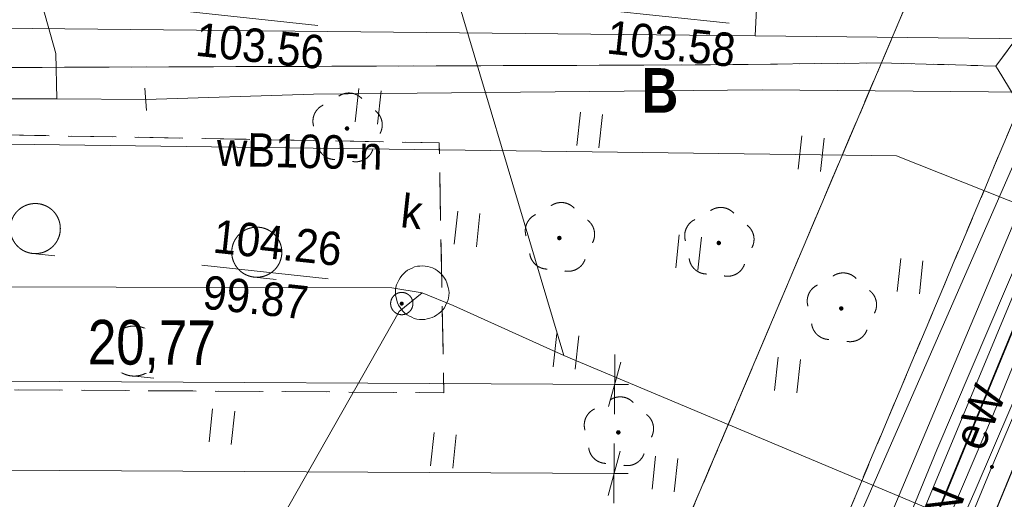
# Model space of a CAD drawing. Header units: millimetres. Extents: x -165388 to 921073, y -295343 to 494042.
# Tile 92 of 117: x 237667 to 259765, y 91679 to 102452. Entities that reach past the tile are written whole.
import ezdxf
from ezdxf.xclip import XClip

# ---------------------------------------------------------------- set-up
doc = ezdxf.new("R2010")
doc.units = ezdxf.units.MM
doc.header["$MEASUREMENT"] = 0
doc.header["$XCLIPFRAME"] = 0
for name, pattern in [('0.5_0.5', [1000, 500, -500]), ('1.5_0.5', [2000, 1500, -500]), ('mz1.0_0.5', [1500, 1000, -500]), ('Wipeout_Contour', [1000, 0, -1000])]:
    doc.linetypes.add(name, pattern=pattern)
for name, color, linetype, lineweight in [('20231207_mdcp_Kolska_2-4_6_0_Nr_pióra__1', 7, 'Continuous', 13), ('bg-woz-oz.6640.12006.2023.pge-1_rzut_5_219-działka ewidencyjna_Nr_pióra__7', 7, 'Continuous', 18), ('bg-woz-oz.6640.12006.2023.pge-1_rzut_5_chodnik (powierzchnia)_Nr_pióra__7', 7, 'Continuous', 18), ('bg-woz-oz.6640.12006.2023.pge-1_rzut_5_jezdnia (powierzchnia)_Nr_pióra__7', 7, 'Continuous', 18), ('bg-woz-oz.6640.12006.2023.pge-1_rzut_5_krawężnik (linia)_Nr_pióra__7', 7, 'Continuous', 18), ('bg-woz-oz.6640.12006.2023.pge-1_rzut_5_przewód telekomunikacyjny (linia)_Nr_pióra__30', 252, 'Continuous', 18), ('bg-woz-oz.6640.12006.2023.pge-1_rzut_5_punkt o określonej wysokości (sieć kanalizacyjna)-Atr2_Nr_pióra__7', 7, 'Continuous', 18), ('bg-woz-oz.6640.12006.2023.pge-1_rzut_5_punkt o określonej wysokości (sieć niezidentyfikowana)-Atr2_Nr_pióra__7', 7, 'Continuous', 18), ('bg-woz-oz.6640.12006.2023.pge-1_rzut_5_punkt o określonej wysokości (sieć niezidentyfikowana)-Atr3_Nr_pióra__7', 7, 'Continuous', 18), ('bg-woz-oz.6640.12006.2023.pge-1_rzut_5_punkt zmiany cech lub źródła danych o położeniu przewodu (sieć gazowa)_Nr_pióra__7', 7, 'Continuous', 18), ('bg-woz-oz.6640.12006.2023.pge-1_rzut_5_trawnik (powierzchnia) - symbol_Nr_pióra__7', 7, 'Continuous', 18), ('bg-woz-oz.6640.12006.2023.pge-1_rzut_5_trawnik (powierzchnia)_Nr_pióra__7', 7, 'Continuous', 18), ('bg-woz-oz.6640.12006.2023.pge-1_rzut_5_właz okrągły - siec kanalizacyjna (punkt)-Atr17_Nr_pióra__7', 7, 'Continuous', 18), ('bg-woz-oz.6640.12006.2023.pge-1_rzut_5_właz okrągły - siec kanalizacyjna (punkt)_Nr_pióra__7', 7, 'Continuous', 18), ('bg-woz-oz.6640.12006.2023.pge-1_rzut_5_zakrzewienie (powierzchnia) - symbol_Nr_pióra__7', 7, 'Continuous', 18), ('bg-woz-oz.6640.12006.2023.pge-1_rzut_5_zakrzewienie (powierzchnia)_Nr_pióra__7', 7, 'Continuous', 18), ('Zagospodarowanie - Ogólne_Nr_pióra__60', 230, 'Continuous', 40)]:
    doc.layers.add(name, color=color, linetype=linetype, lineweight=lineweight)
for name, color, linetype, lineweight, true_color in [('bg-woz-oz.6640.12006.2023.pge-1_rzut_5_218-kontur użytku gruntowego_Nr_pióra__3', 7, 'Continuous', 18, 0x959595), ('bg-woz-oz.6640.12006.2023.pge-1_rzut_5_drzewo liściaste (punkt)_Nr_pióra__94', 7, 'Continuous', 18, 0x4b4b4b), ('bg-woz-oz.6640.12006.2023.pge-1_rzut_5_komora podziemna - przewód kanalizacyjny (powierzchnia)_Nr_pióra__34', 7, 'Continuous', 18, 0x4b4b4b), ('bg-woz-oz.6640.12006.2023.pge-1_rzut_5_przewód elektroenergetyczny (linia)-Atr1_Nr_pióra__1', 7, 'Continuous', 18, 0x4c4c4c), ('bg-woz-oz.6640.12006.2023.pge-1_rzut_5_przewód elektroenergetyczny (linia)_Nr_pióra__1', 7, 'Continuous', 18, 0x4c4c4c), ('bg-woz-oz.6640.12006.2023.pge-1_rzut_5_przewód gazowy (linia)_Nr_pióra__40', 7, 'Continuous', 18, 0xbcbcbc), ('bg-woz-oz.6640.12006.2023.pge-1_rzut_5_przewód kanalizacyjny (linia)_Nr_pióra__34', 7, 'Continuous', 18, 0x4b4b4b), ('bg-woz-oz.6640.12006.2023.pge-1_rzut_5_przewód kanalizacyjny_Nr_pióra__34', 7, 'Continuous', 18, 0x4b4b4b), ('bg-woz-oz.6640.12006.2023.pge-1_rzut_5_przewód wodociągowy (linia)-Atr1_Nr_pióra__5', 7, 'Continuous', 18, 0x1d1d1d), ('bg-woz-oz.6640.12006.2023.pge-1_rzut_5_przewód wodociągowy (linia)_Nr_pióra__5', 7, 'Continuous', 18, 0x1d1d1d), ('bg-woz-oz.6640.12006.2023.pge-1_rzut_5_punkt o określonej wysokości (sieć kanalizacyjna)-Atr2_Nr_pióra__34', 7, 'Continuous', 18, 0x4b4b4b), ('bg-woz-oz.6640.12006.2023.pge-1_rzut_5_punkt o określonej wysokości (sieć kanalizacyjna)-Atr3_Nr_pióra__34', 7, 'Continuous', 18, 0x4b4b4b), ('ZD_DIM_Nr_pióra__48', 7, 'Continuous', 13, 0xa80f02)]:
    doc.layers.add(name, color=color, linetype=linetype, lineweight=lineweight, true_color=true_color)
for name, color, linetype in [('bg-woz-oz.6640.12006.2023.pge-1_rzut_5_drzewo liściaste (punkt)', 7, 'Continuous'), ('bg-woz-oz.6640.12006.2023.pge-1_rzut_5_punkt o określonej wysokości (sieć elektroenergetyczna)', 7, 'Continuous'), ('bg-woz-oz.6640.12006.2023.pge-1_rzut_5_punkt o określonej wysokości (sieć kanalizacyjna)', 7, 'Continuous'), ('INW_GEO', 7, 'Continuous'), ('ZD_DIM', 7, 'Continuous'), ('ZD_INNE', 7, 'Continuous')]:
    doc.layers.add(name, color=color, linetype=linetype)
doc.styles.add('GENERATED_STYLE_1', font='txt')
doc.styles.add('GENERATED_STYLE_4', font='txt')
doc.styles.add('GENERATED_STYLE_5', font='txt')
doc.dimstyles.new('GENERATED_STYLE__2', dxfattribs={"dimtxt": 1000, "dimasz": 678.571429, "dimexe": 0.18, "dimexo": 20, "dimgap": 0.09, "dimtad": 1, "dimlfac": 0.001, "dimzin": 0, "dimdsep": 46, "dimtxsty": 'GENERATED_STYLE_4', "dimblk": 'ARROWHEAD_17', "dimblk1": 'ARROWHEAD_17', "dimblk2": 'ARROWHEAD_17', "dimcen": 0.09, "dimclrd": 256, "dimclre": 256, "dimclrt": 256, "dimadec": 0, "dimazin": 0, "dimtfac": 1, "dimtdec": 4, "dimtmove": 0, "dimatfit": 3, "dimfxl": 0, "dimtolj": 1, "dimtzin": 0, "dimarcsym": 0})
picture_1 = doc.add_image_def('image1.tif', size_in_pixel=(4961, 3508))

# ---------------------------------------------------------------- blocks, each defined once
blk = doc.blocks.new('Rysunek_2_5', base_point=(-8071116842, -4961354755))
at = {"layer": 'bg-woz-oz.6640.12006.2023.pge-1_rzut_5_drzewo liściaste (punkt)', "linetype": 'Continuous', "lineweight": 0, "true_color": 0x4b4b4b}
for points in [[(245063, 100002, 1), (244963, 100013, 1)], [(249828, 97542, 1), (249729, 97553, 1)], [(253407, 97431, 1), (253307, 97442, 1)], [(256156, 95961, 1), (256057, 95971, 1)], [(251152, 93177, 1), (251053, 93187, 1)]]:
    blk.add_hatch(color=251, dxfattribs=at).paths.add_polyline_path(points)
at = {"layer": 'bg-woz-oz.6640.12006.2023.pge-1_rzut_5_punkt o określonej wysokości (sieć elektroenergetyczna)', "linetype": 'Continuous', "lineweight": 0, "true_color": 0x4c4c4c}
blk.add_hatch(color=251, dxfattribs=at).paths.add_polyline_path([(259532, 92402, 1), (259443, 92412, 1)])
at = {"layer": 'bg-woz-oz.6640.12006.2023.pge-1_rzut_5_punkt o określonej wysokości (sieć kanalizacyjna)', "linetype": 'Continuous', "lineweight": 0, "true_color": 0x4b4b4b}
blk.add_hatch(color=251, dxfattribs=at).paths.add_polyline_path([(246287, 96070, 1), (246197, 96079, 1)])
at = {"layer": 'bg-woz-oz.6640.12006.2023.pge-1_rzut_5_218-kontur użytku gruntowego_Nr_pióra__3', "linetype": '0.5_0.5', "flags": 128}
for points in [[(258273, 104474), (249232, 83114)], [(249232, 83114), (258273, 104474)]]:
    blk.add_lwpolyline(points, dxfattribs=at)
at = {"layer": 'bg-woz-oz.6640.12006.2023.pge-1_rzut_5_219-działka ewidencyjna_Nr_pióra__7', "linetype": 'Continuous', "flags": 128}
blk.add_lwpolyline([(258273, 104474), (249232, 83114)], dxfattribs=at)
at = {"layer": 'bg-woz-oz.6640.12006.2023.pge-1_rzut_5_chodnik (powierzchnia)_Nr_pióra__7', "linetype": 'mz1.0_0.5', "flags": 128}
for points in [[(249074, 76272), (250706, 70647), (250746, 70733), (257903, 87367), (263552, 101084), (272433, 122361), (272633, 122822), (272804, 123297), (272946, 123775), (273078, 124253), (273180, 124745), (273263, 125239), (273316, 125736), (273356, 126386), (273369, 126887), (273342, 127383), (273304, 127880), (273237, 128380), (273149, 128872), (273039, 129356), (272910, 129843), (272760, 130321), (272507, 130962), (272272, 131399), (272006, 131830), (271707, 132224), (271386, 132610), (271286, 132711), (270920, 133052), (270542, 133374), (270130, 133660), (269847, 133831), (269851, 132744), (270161, 132349), (270385, 131993), (270619, 131556), (270811, 131093), (270961, 130614), (271070, 130130), (271077, 130099), (271165, 129607), (271254, 129115), (271342, 128622), (271420, 128131), (271497, 127630), (271510, 127559), (261751, 104364), (259574, 101409), (260114, 100526), (251512, 80074), (250356, 80449), (250162, 80048), (250595, 79871), (249055, 76374)], [(175016, 101502), (214705, 101455), (220691, 101379), (226616, 101299), (228632, 101345), (252829, 101435), (257008, 101482), (259574, 101409), (261751, 104364), (258273, 104474), (251049, 104451), (249973, 104546), (239700, 104588), (230342, 104451), (230336, 103828), (224735, 103743), (224747, 104325), (224435, 104318), (213968, 104340), (191109, 104348), (176824, 104497), (176916, 107052), (176152, 107053), (175409, 107062), (174954, 107040), (174994, 104029)]]:
    blk.add_lwpolyline(points, close=True, dxfattribs=at)
at = {"layer": 'bg-woz-oz.6640.12006.2023.pge-1_rzut_5_drzewo liściaste (punkt)_Nr_pióra__94', "linetype": 'Continuous'}
for centre, start, end in [((245056, 100405), 43.1738, 124.6298), ((244648, 100171), 115.2098, 196.4498), ((245404, 100090), 331.3538, 52.5938), ((244745, 99710), 187.1228, 268.7728), ((245212, 99660), 259.0308, 340.6808), ((249821, 97945), 43.1738, 124.6298), ((253400, 97834), 43.1738, 124.6298), ((249414, 97711), 115.2098, 196.4498), ((250170, 97630), 331.3538, 52.5938), ((252992, 97600), 115.2098, 196.4498), ((253748, 97519), 331.3538, 52.5938), ((249511, 97250), 187.1228, 268.7728), ((249978, 97200), 259.0308, 340.6808), ((253089, 97139), 187.1228, 268.7728), ((253556, 97089), 259.0308, 340.6808), ((256149, 96364), 43.1738, 124.6298), ((255742, 96130), 115.2098, 196.4498), ((256498, 96049), 331.3538, 52.5938), ((255838, 95669), 187.1228, 268.7728), ((256306, 95619), 259.0308, 340.6808), ((251145, 93580), 43.1738, 124.6298), ((250738, 93346), 115.2098, 196.4498), ((251493, 93265), 331.3538, 52.5938), ((250834, 92885), 187.1228, 268.7728), ((251302, 92835), 259.0308, 340.6808)]:
    blk.add_arc(centre, 400, start, end, dxfattribs=at)
at = {"layer": 'bg-woz-oz.6640.12006.2023.pge-1_rzut_5_jezdnia (powierzchnia)_Nr_pióra__7', "linetype": '1.5_0.5', "flags": 128}
blk.add_lwpolyline([(273180, 124745), (273078, 124253), (272946, 123775), (272804, 123297), (272633, 122822), (272433, 122361), (263552, 101084), (257903, 87367), (250746, 70733), (244416, 55539), (227561, 15443), (236112, 10295), (235928, 10546), (235819, 11031), (235876, 11377), (242243, 26637), (243784, 30334), (252626, 51524), (266249, 83870), (271899, 97598), (288080, 135714), (279478, 138786), (279435, 138670), (279068, 138337), (278621, 138113), (278130, 138035), (277634, 138098), (277201, 138285), (276824, 138607), (276683, 138893), (276625, 139382), (276776, 139859), (285702, 160990), (285846, 161307), (285460, 161740), (285261, 161289), (276215, 139778), (272507, 130962), (272760, 130321), (272910, 129843), (273039, 129356), (273149, 128872), (273237, 128380), (273304, 127880), (273342, 127383), (273369, 126887), (273356, 126386), (273316, 125736), (273263, 125239)], close=True, dxfattribs=at)
at = {"layer": 'bg-woz-oz.6640.12006.2023.pge-1_rzut_5_komora podziemna - przewód kanalizacyjny (powierzchnia)_Nr_pióra__34', "linetype": 'Continuous', "flags": 128}
blk.add_lwpolyline([(247297, 96254), (247291, 96194), (247274, 96135), (247249, 96088), (247223, 96030), (247198, 95983), (247163, 95936), (247118, 95891), (247074, 95855), (247030, 95820), (246976, 95785), (246923, 95761), (246871, 95746), (246809, 95733), (246757, 95718), (246696, 95714), (246637, 95721), (246577, 95727), (246519, 95743), (246471, 95769), (246413, 95795), (246366, 95820), (246319, 95855), (246274, 95900), (246238, 95944), (246203, 95988), (246168, 96042), (246144, 96095), (246129, 96147), (246116, 96209), (246101, 96261), (246098, 96321), (246104, 96381), (246110, 96441), (246127, 96499), (246153, 96557), (246178, 96604), (246203, 96652), (246240, 96709), (246284, 96744), (246329, 96790), (246373, 96825), (246426, 96850), (246478, 96874), (246531, 96899), (246593, 96912), (246644, 96917), (246705, 96920), (246764, 96914), (246824, 96908), (246883, 96891), (246931, 96876), (246989, 96850), (247035, 96815), (247082, 96779), (247128, 96744), (247164, 96700), (247198, 96646), (247234, 96602), (247257, 96539), (247272, 96488), (247286, 96436), (247300, 96374), (247304, 96313)], close=True, dxfattribs=at)
at = {"layer": 'bg-woz-oz.6640.12006.2023.pge-1_rzut_5_krawężnik (linia)_Nr_pióra__7', "linetype": 'Continuous', "flags": 128}
blk.add_lwpolyline([(250746, 70733), (257903, 87367), (263552, 101084), (272433, 122361), (272633, 122822), (272804, 123297), (272946, 123775), (273078, 124253), (273180, 124745), (273263, 125239), (273316, 125736), (273356, 126386), (273369, 126887), (273342, 127383), (273304, 127880), (273237, 128380), (273149, 128872), (273039, 129356), (272910, 129843), (272760, 130321), (272507, 130962)], dxfattribs=at)
at = {"layer": 'bg-woz-oz.6640.12006.2023.pge-1_rzut_5_przewód elektroenergetyczny (linia)_Nr_pióra__1', "linetype": 'Continuous', "flags": 128}
for points in [[(262644, 101996), (254053, 81080)], [(245130, 176317), (246178, 180942), (249035, 192152), (249865, 195221), (250249, 195612), (273739, 190407), (274711, 190183), (286859, 187356), (290735, 186449), (296920, 185507), (297187, 184996), (287562, 162028), (285371, 156761), (277700, 138342), (272735, 126603), (260824, 98328), (253799, 81429), (253276, 81143), (248105, 83103), (247664, 81893)], [(287236, 188060), (286429, 187473), (286567, 185849), (286718, 184153), (280652, 167282), (279574, 165859), (279681, 165163), (286715, 160027), (278529, 140265), (278401, 138589), (273070, 126255), (271970, 124714), (249104, 69108), (243716, 55584), (240734, 49225)], [(280231, 141793), (278801, 138948), (270629, 118933), (264264, 103693), (259487, 92407), (257143, 86744), (254594, 81052), (254070, 80766), (248396, 83384), (247422, 83679), (246917, 82717), (246822, 81732), (246789, 81424)], [(229149, 18351), (232052, 25191), (236650, 36225), (240571, 45632), (243793, 53474), (246417, 59962), (248931, 66270), (251228, 71858), (250432, 73914), (253550, 81355), (254499, 83647), (258251, 92790), (260585, 98253), (262895, 103588), (265685, 110410), (269345, 119443), (272285, 126721), (272747, 127839)], [(250483, 127200), (254937, 126905), (255356, 126499), (255371, 126075), (254176, 102086)], [(273316, 125736), (272180, 124229), (268912, 116230), (265197, 107445), (262485, 100886), (259524, 93600), (256089, 85539), (253417, 78885), (249104, 69108)], [(270991, 120534), (268479, 114155), (265085, 106110), (262361, 99441), (259109, 91874), (254388, 81195), (247344, 84170), (246240, 81653)], [(146528, 103138), (147608, 102982), (154782, 103111), (155317, 103124), (165119, 103193), (175078, 102933), (195903, 102720), (204332, 102634), (223892, 102445), (233512, 102302), (254176, 102086), (261710, 102005), (262644, 101996)], [(261857, 102351), (256330, 89214), (251979, 78797), (249899, 73820), (250779, 71705), (248459, 66180), (245892, 59847), (241650, 49519), (237481, 39395), (231951, 26228), (227812, 16100), (223997, 6752), (220631, -1225), (217614, -8375), (214563, -16034), (210511, -25538), (207552, -32613), (204407, -40313), (201115, -48157), (195422, -51079), (192228, -61117), (189136, -70190), (187013, -76510)]]:
    blk.add_lwpolyline(points, dxfattribs=at)
at = {"layer": 'bg-woz-oz.6640.12006.2023.pge-1_rzut_5_przewód gazowy (linia)_Nr_pióra__40', "linetype": 'Continuous', "flags": 128}
for points in [[(238497, 100673), (238475, 101692), (237538, 105060)], [(240497, 100661), (244261, 100782), (254328, 100873), (265190, 100788), (250132, 65840), (236088, 32665), (224003, 4268), (218310, -9485), (200526, -52630), (197455, -61042), (196657, -63239), (195990, -65531), (194725, -69932), (191555, -80968), (181521, -114079), (180571, -117507), (177519, -126303), (175194, -134794), (169267, -156387), (160855, -184854), (159094, -190610), (152827, -193068), (150857, -193249)], [(232074, 100706), (237250, 100676), (238497, 100673), (240497, 100661)]]:
    blk.add_lwpolyline(points, dxfattribs=at)
at = {"layer": 'bg-woz-oz.6640.12006.2023.pge-1_rzut_5_przewód kanalizacyjny (linia)_Nr_pióra__34', "linetype": 'Continuous', "flags": 128}
for points in [[(199441, 96770), (199870, 96735), (202686, 96736), (206327, 96648), (221265, 96490), (246019, 96430), (246701, 96317)], [(246701, 96317), (246183, 95900), (234600, 75495), (234201, 74964)], [(246701, 96317), (247394, 96032), (249879, 94912), (263190, 89316)]]:
    blk.add_lwpolyline(points, dxfattribs=at)
at = {"layer": 'bg-woz-oz.6640.12006.2023.pge-1_rzut_5_przewód kanalizacyjny_Nr_pióra__34', "linetype": 'Continuous', "flags": 128}
blk.add_lwpolyline([(249879, 94912), (246852, 105081), (246758, 105895), (246748, 106178), (246645, 106813)], dxfattribs=at)
at = {"layer": 'bg-woz-oz.6640.12006.2023.pge-1_rzut_5_przewód telekomunikacyjny (linia)_Nr_pióra__30', "linetype": 'Continuous', "flags": 128}
blk.add_lwpolyline([(261787, 103485), (261434, 102527), (254809, 87396), (251469, 79767), (251005, 78902)], dxfattribs=at)
at = {"layer": 'bg-woz-oz.6640.12006.2023.pge-1_rzut_5_przewód wodociągowy (linia)_Nr_pióra__5', "linetype": 'Continuous', "flags": 128}
blk.add_lwpolyline([(232863, 99717), (257348, 99394), (301214, 81965)], dxfattribs=at)
at = {"layer": 'bg-woz-oz.6640.12006.2023.pge-1_rzut_5_punkt o określonej wysokości (sieć kanalizacyjna)-Atr2_Nr_pióra__7', "linetype": 'Continuous', "flags": 128}
blk.add_lwpolyline([(241758, 96936), (244590, 96633)], dxfattribs=at)
at = {"layer": 'bg-woz-oz.6640.12006.2023.pge-1_rzut_5_punkt o określonej wysokości (sieć niezidentyfikowana)-Atr2_Nr_pióra__7', "linetype": 'Continuous', "flags": 128}
for points in [[(241501, 102625), (244360, 102320)], [(250729, 102675), (253588, 102370)]]:
    blk.add_lwpolyline(points, dxfattribs=at)
at = {"layer": 'bg-woz-oz.6640.12006.2023.pge-1_rzut_5_punkt zmiany cech lub źródła danych o położeniu przewodu (sieć gazowa)_Nr_pióra__7', "linetype": 'Continuous'}
blk.add_line((240478, 100910), (240516, 100412), dxfattribs=at)
at = {"layer": 'bg-woz-oz.6640.12006.2023.pge-1_rzut_5_trawnik (powierzchnia) - symbol_Nr_pióra__7', "linetype": 'Continuous'}
for p, q in [((245199, 100158), (245279, 100903)), ((245696, 100104), (245776, 100850)), ((250171, 99626), (250250, 100372)), ((250668, 99573), (250748, 100319)), ((255142, 99095), (255222, 99841)), ((255640, 99042), (255719, 99788)), ((247419, 97406), (247499, 98152)), ((247916, 97353), (247996, 98099)), ((252391, 96875), (252471, 97621)), ((252888, 96822), (252968, 97568)), ((257363, 96344), (257442, 97090)), ((257860, 96291), (257940, 97036)), ((249640, 94655), (249719, 95400)), ((250137, 94602), (250216, 95347)), ((254611, 94124), (254691, 94869)), ((255108, 94070), (255188, 94816)), ((241916, 92966), (241996, 93711)), ((242414, 92912), (242493, 93658)), ((246888, 92434), (246968, 93180)), ((247385, 92381), (247465, 93127)), ((251860, 91903), (251940, 92649)), ((252357, 91850), (252437, 92596))]:
    blk.add_line(p, q, dxfattribs=at)
at = {"layer": 'bg-woz-oz.6640.12006.2023.pge-1_rzut_5_trawnik (powierzchnia)_Nr_pióra__7', "linetype": 'mz1.0_0.5', "flags": 128}
for points in [[(243621, 78604), (245160, 82090), (250162, 80048), (250356, 80449), (251512, 80074), (260114, 100526), (259574, 101409), (257008, 101482), (252829, 101435), (228632, 101345)], [(234253, 99920), (247081, 99686), (247185, 94073), (234311, 94161)]]:
    blk.add_lwpolyline(points, close=True, dxfattribs=at)
at = {"layer": 'bg-woz-oz.6640.12006.2023.pge-1_rzut_5_właz okrągły - siec kanalizacyjna (punkt)_Nr_pióra__7', "linetype": 'Continuous'}
blk.add_circle((246242, 96075), 250, dxfattribs=at)
at = {"layer": 'bg-woz-oz.6640.12006.2023.pge-1_rzut_5_zakrzewienie (powierzchnia) - symbol_Nr_pióra__7', "linetype": 'Continuous'}
for p, q in [((237957, 97201), (238454, 97148)), ((242929, 96670), (243426, 96617)), ((240177, 94450), (240674, 94397))]:
    blk.add_line(p, q, dxfattribs=at)
for centre in [(238017, 97760), (242988, 97229), (240237, 95009)]:
    blk.add_circle(centre, 562, dxfattribs=at)
at = {"layer": 'bg-woz-oz.6640.12006.2023.pge-1_rzut_5_zakrzewienie (powierzchnia)_Nr_pióra__7', "linetype": 'mz1.0_0.5', "flags": 128}
blk.add_lwpolyline([(234253, 99920), (234311, 94161), (247185, 94073), (247081, 99686)], close=True, dxfattribs=at)
at = {"layer": 'bg-woz-oz.6640.12006.2023.pge-1_rzut_5_przewód elektroenergetyczny (linia)-Atr1_Nr_pióra__1', "linetype": 'Continuous', "char_height": 750, "attachment_point": 4, "style": 'GENERATED_STYLE_1'}
for s, insert, rotation in [('\\A1;{\\W0.900000x;\\fArial|b0|i0|c238|p38;eW}', (258936, 92865), 67.6498), ('\\A1;{\\W0.900000x;\\fArial|b0|i0|c238|p38;eN}', (258104, 90781), 68.1698)]:
    blk.add_mtext(s, dxfattribs=dict(at, insert=insert, rotation=rotation))
at = {"layer": 'bg-woz-oz.6640.12006.2023.pge-1_rzut_5_przewód wodociągowy (linia)-Atr1_Nr_pióra__5', "linetype": 'Continuous', "insert": (242091, 99543), "char_height": 750, "attachment_point": 4, "rotation": 358.5218, "style": 'GENERATED_STYLE_1'}
blk.add_mtext('\\A1;{\\W0.900000x;\\fArial|b0|i0|c238|p38;wB100-n}', dxfattribs=at)
at = {"layer": 'bg-woz-oz.6640.12006.2023.pge-1_rzut_5_punkt o określonej wysokości (sieć kanalizacyjna)-Atr2_Nr_pióra__34', "linetype": 'Continuous', "insert": (241982, 97213), "char_height": 750, "attachment_point": 7, "rotation": 353.9018, "style": 'GENERATED_STYLE_1'}
blk.add_mtext('\\A1;{\\W0.900000x;\\fArial|b0|i0|c238|p38;104.26}', dxfattribs=at)
at = {"layer": 'bg-woz-oz.6640.12006.2023.pge-1_rzut_5_punkt o określonej wysokości (sieć kanalizacyjna)-Atr3_Nr_pióra__34', "linetype": 'Continuous', "insert": (241750, 95955), "char_height": 750, "attachment_point": 7, "rotation": 353.9018, "style": 'GENERATED_STYLE_1'}
blk.add_mtext('\\A1;{\\W0.900000x;\\fArial|b0|i0|c238|p38;99.87}', dxfattribs=at)
at = {"layer": 'bg-woz-oz.6640.12006.2023.pge-1_rzut_5_punkt o określonej wysokości (sieć niezidentyfikowana)-Atr3_Nr_pióra__7', "linetype": 'Continuous', "char_height": 750, "attachment_point": 7, "rotation": 353.9018, "style": 'GENERATED_STYLE_1'}
for s, insert in [('\\A1;{\\W0.900000x;\\fArial|b0|i0|c238|p38;103.56}', (241589, 101634)), ('\\A1;{\\W0.900000x;\\fArial|b0|i0|c238|p38;103.58}', (250817, 101684))]:
    blk.add_mtext(s, dxfattribs=dict(at, insert=insert))
at = {"layer": 'bg-woz-oz.6640.12006.2023.pge-1_rzut_5_właz okrągły - siec kanalizacyjna (punkt)-Atr17_Nr_pióra__7', "linetype": 'Continuous', "insert": (246193, 97794), "char_height": 750, "attachment_point": 7, "rotation": 353.9018, "style": 'GENERATED_STYLE_1'}
blk.add_mtext('\\A1;{\\W0.900000x;\\fArial|b0|i0|c238|p38;k}', dxfattribs=at)
blk = doc.blocks.new('Rysunek_3_6', base_point=(188222, 121799))
at = {"layer": '20231207_mdcp_Kolska_2-4_6_0_Nr_pióra__1'}
image = blk.add_image(picture_1, insert=(75928, 59123), size_in_units=(210000, 148500), rotation=-6.09824, dxfattribs=at)
image.set_boundary_path([(-0.5, -0.5), (4960.5, 3507.5)])
blk = doc.blocks.new('*D25')
at = {"layer": 'ZD_DIM_Nr_pióra__48', "linetype": 'Continuous'}
for p, q in [((230251, 95042), (230244, 93703)), ((230111, 93873), (230384, 94872)), ((251022, 94930), (251014, 93591)), ((250881, 93761), (251155, 94759)), ((230248, 94373), (224747, 94402)), ((251018, 94260), (230248, 94373)), ((251331, 94259), (251018, 94260))]:
    blk.add_line(p, q, dxfattribs=at)
at = {"color": 254, "linetype": 'Wipeout_Contour', "lineweight": 0, "ltscale": 1034868.884991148}
blk.add_wipeout([(239194, 94524), (242074, 94509), (242079, 95509), (239199, 95524)], dxfattribs=at).dxf.layer = 'ZD_DIM'
at = {"layer": 'ZD_DIM_Nr_pióra__48', "insert": (239194, 94524), "char_height": 1000, "attachment_point": 7, "rotation": 359.69, "style": 'GENERATED_STYLE_4'}
blk.add_mtext('\\A1;{\\fArial Narrow|b0|i0|c238|p34;20,77}', dxfattribs=at)
blk = doc.blocks.new('ARROWHEAD_17')
at = {"color": 0, "linetype": 'Continuous', "lineweight": 0}
for p, q in [((-0.188, -0.7), (0.188, 0.7)), ((0, 0), (-1, 0))]:
    blk.add_line(p, q, dxfattribs=at)
blk = doc.blocks.new('*D31')
at = {"layer": 'ZD_DIM_Nr_pióra__48', "linetype": 'Continuous'}
for p, q in [((166015, 91390), (166007, 90050)), ((166148, 91219), (165874, 90221)), ((251000, 90930), (250993, 89591)), ((166011, 90720), (165699, 90722)), ((250996, 90260), (166011, 90720)), ((250860, 89761), (251133, 90760)), ((251309, 90259), (250996, 90260))]:
    blk.add_line(p, q, dxfattribs=at)
at = {"color": 254, "linetype": 'Wipeout_Contour', "lineweight": 0, "ltscale": 910310.633013}
blk.add_wipeout([(207065, 90698), (209945, 90682), (209950, 91682), (207070, 91698)], dxfattribs=at).dxf.layer = 'ZD_DIM'
at = {"layer": 'ZD_DIM_Nr_pióra__48', "insert": (207065, 90698), "char_height": 1000, "attachment_point": 7, "rotation": 359.69, "style": 'GENERATED_STYLE_4'}
blk.add_mtext('\\A1;{\\fArial Narrow|b0|i0|c238|p34;84,99}', dxfattribs=at)
blk = doc.blocks.new('*D32')
at = {"layer": 'ZD_DIM_Nr_pióra__48', "linetype": 'Continuous'}
for p, q in [((178842, 92151), (179115, 93149)), ((251011, 92930), (251004, 91591)), ((251007, 92260), (178978, 92650)), ((250871, 91761), (251144, 92760)), ((251320, 92259), (251007, 92260))]:
    blk.add_line(p, q, dxfattribs=at)
at = {"color": 254, "linetype": 'Wipeout_Contour', "lineweight": 0, "ltscale": 937246.732644}
blk.add_wipeout([(213554, 92663), (216434, 92647), (216439, 93647), (213559, 93663)], dxfattribs=at).dxf.layer = 'ZD_DIM'
at = {"layer": 'ZD_DIM_Nr_pióra__48', "insert": (213554, 92663), "char_height": 1000, "attachment_point": 7, "rotation": 359.69, "style": 'GENERATED_STYLE_4'}
blk.add_mtext('\\A1;{\\fArial Narrow|b0|i0|c238|p34;72,03}', dxfattribs=at)
blk = doc.blocks.new('*D33')
at = {"layer": 'ZD_DIM_Nr_pióra__48', "linetype": 'Continuous'}
for p, q in [((166026, 93390), (166018, 92050)), ((178982, 93320), (178975, 91980)), ((166159, 93219), (165885, 92221)), ((178842, 92151), (179115, 93149)), ((166022, 92720), (165709, 92722)), ((178978, 92650), (166022, 92720)), ((251007, 92260), (178978, 92650))]:
    blk.add_line(p, q, dxfattribs=at)
at = {"color": 254, "linetype": 'Wipeout_Contour', "lineweight": 0, "ltscale": 784643.039132}
blk.add_wipeout([(171061, 92893), (173941, 92877), (173947, 93877), (171067, 93893)], dxfattribs=at).dxf.layer = 'ZD_DIM'
at = {"layer": 'ZD_DIM_Nr_pióra__48', "insert": (171061, 92893), "char_height": 1000, "attachment_point": 7, "rotation": 359.69, "style": 'GENERATED_STYLE_4'}
blk.add_mtext('\\A1;{\\fArial Narrow|b0|i0|c238|p34;12,96}', dxfattribs=at)

msp = doc.modelspace()

# ---------------------------------------------------------------- block references
at = {"layer": 'INW_GEO', "color": 151, "linetype": 'Continuous', "lineweight": 13, "true_color": 0x80c2ff}
ref = msp.add_blockref('Rysunek_2_5', (-8071116841.926, -4961354754.727), dxfattribs=at)
XClip(ref).set_block_clipping_path([(-195425.9394250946, -263123.0086484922), (606609.6817159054, -348810.9449165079), (694192.2923495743, 470958.7517303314), (-107843.3287914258, 556646.6879983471)])
at = {"layer": 'ZD_INNE', "color": 151, "linetype": 'Continuous', "lineweight": 13, "true_color": 0x80c2ff}
ref = msp.add_blockref('Rysunek_3_6', (188221.593, 121798.6), dxfattribs=at)
XClip(ref).set_block_clipping_path([(75928.0302199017, 59123.2504848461), (284739.4774660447, 36814.2388748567), (300515.1557528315, 184473.9502032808), (91703.7085066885, 206782.9618132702)])

# ---------------------------------------------------------------- texts
at = {"layer": 'Zagospodarowanie - Ogólne_Nr_pióra__60', "linetype": 'Continuous', "insert": (252036.086, 101362.955), "char_height": 1000, "attachment_point": 2, "style": 'GENERATED_STYLE_5'}
msp.add_mtext('\\A1;{\\fArial Narrow|b1|i0|c238|p34;B}', dxfattribs=at)

# ---------------------------------------------------------------- next in the draw order: dimensions: what is measured, and where the dimension line sits
at = {"layer": 'ZD_DIM', "color": 14, "linetype": 'Continuous', "lineweight": 13, "true_color": 0xa80f02}
dim = msp.add_linear_dim(base=(230247.623, 94372.581), p1=(251065.344, 103001.483), p2=(230314.761, 106782.029), angle=179.6900204, dimstyle='GENERATED_STYLE__2', dxfattribs=at)
dim.commit()
dim.dimension.update_dxf_attribs({"geometry": '*D25', "text_midpoint": (240906.331, 95014.925), "dimtype": 160, "text_rotation": 359.6900204})

# ---------------------------------------------------------------- next in the draw order: dimensions: what is measured, and where the dimension line sits
dim = msp.add_linear_dim(base=(166011.084, 90720.085), p1=(251065.344, 103001.483), p2=(166082.524, 103924.73), angle=179.6900204, dimstyle='GENERATED_STYLE__2', dxfattribs=at)
dim.commit()
dim.dimension.update_dxf_attribs({"geometry": '*D31', "text_midpoint": (208777.241, 91188.721), "dimtype": 160, "text_rotation": 359.6900204})

# ---------------------------------------------------------------- next in the draw order: dimensions: what is measured, and where the dimension line sits
dim = msp.add_linear_dim(base=(178978.436, 92649.959), p1=(251065.344, 103001.483), p2=(179056.257, 107034.08), angle=179.6900204, dimstyle='GENERATED_STYLE__2', dxfattribs=at)
dim.commit()
dim.dimension.update_dxf_attribs({"geometry": '*D32', "text_midpoint": (215266.327, 93153.643), "dimtype": 160, "text_rotation": 359.6900204})

# ---------------------------------------------------------------- next in the draw order: dimensions: what is measured, and where the dimension line sits
dim = msp.add_linear_dim(base=(166021.905, 92720.056), p1=(179056.257, 107034.08), p2=(166082.524, 103924.73), angle=179.6900204, dimstyle='GENERATED_STYLE__2', dxfattribs=at)
dim.commit()
dim.dimension.update_dxf_attribs({"geometry": '*D33', "text_midpoint": (172773.663, 93383.538), "dimtype": 160, "text_rotation": 359.6900204})

doc.saveas('drawing.dxf')
